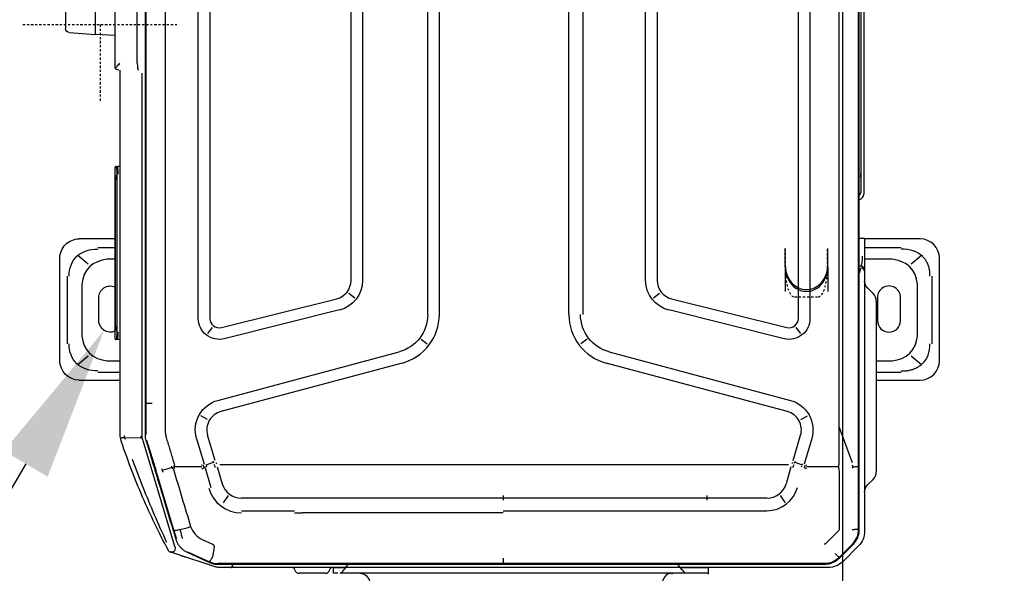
# Model space of a CAD drawing. Header units: centimetres. Extents: x 8435 to 34224, y 15581 to 23928.
# Tile 249 of 256: x 24827 to 24878, y 19491 to 19520. Entities that reach past the tile are written whole.
import ezdxf
from ezdxf import colors
from ezdxf.entities.mleader import LeaderData, LeaderLine
from ezdxf.math import Vec2, Vec3

# ---------------------------------------------------------------- set-up
doc = ezdxf.new("R2010")
doc.units = ezdxf.units.CM
doc.header["$LTSCALE"] = 0.2
doc.linetypes.add('CENTER', pattern=[2, 1.25, -0.25, 0.25, -0.25])
doc.layers.add('2DH_PLS_kan', color=32, linetype='Continuous', lineweight=30)
doc.layers.add('_ET_OPIS', color=7, linetype='Continuous', lineweight=20)
doc.styles.add('SIMPLEX', font='simplex.shx', dxfattribs={"height": 12})

# ---------------------------------------------------------------- blocks, each defined once
blk = doc.blocks.new('A$C557f46fc')
at = {"linetype": 'Continuous'}
for p, q in [((204.13, 130.64), (193.53, 130.64)), ((195.38, 129.84), (202.39, 129.84)), ((191.53, 128.64), (191.53, 122.9)), ((193.26, 128.79), (194.15, 127.7)), ((201.57, 128.36), (196.2, 128.36)), ((203.62, 127.7), (204.51, 128.79)), ((206.13, 124.1), (206.13, 128.64)), ((192.42, 122.9), (192.42, 126.69)), ((200.01, 126.6), (197.61, 126.62)), ((205.35, 126.69), (205.35, 124.1)), ((193.61, 125.74), (193.61, 122.9)), ((204.15, 124.1), (204.15, 125.74)), ((197.61, 124.22), (200.01, 124.23)), ((197.17, 123.77), (196.6, 123.19)), ((197.97, 124.1), (201.09, 124.1)), ((201.09, 124.1), (212.49, 124.1)), ((212.49, 124.1), (215.61, 124.1)), ((216.98, 123.19), (216.4, 123.77)), ((221.6, 122.34), (41.44, 122.34)), ((47.89, 122.81), (186.89, 122.81)), ((48.76, 122.51), (186.59, 122.51)), ((215.06, 122.26), (131.42, 122.26)), ((191.45, 122.9), (193.33, 122.9)), ((191.45, 122.69), (191.45, 122.9)), ((191.45, 122.34), (191.45, 122.69)), ((193.33, 122.9), (194.73, 122.9)), ((194.33, 122.34), (194.33, 122.5)), ((194.73, 122.9), (194.87, 122.9)), ((194.87, 122.9), (221.76, 122.9)), ((221.51, 122.27), (215.06, 122.26)), ((221.59, 122.27), (221.51, 122.27)), ((223.28, 122.27), (224.88, 120.67)), ((210.92, 120.25), (214.66, 121.6)), ((222.42, 122.18), (222.4, 122.12)), ((224.45, 120.29), (223.1, 121.64)), ((224.54, 120.29), (223.12, 121.71)), ((215.1, 120.24), (215.1, 116.88)), ((224.45, 120.29), (224.49, 120.25)), ((225.01, 119.59), (224.96, 119.57)), ((225.51, 119.14), (225.51, 103.86)), ((194.23, 119.09), (192.53, 119.09)), ((194.23, 119.09), (192.53, 119.09)), ((194.23, 119.09), (192.53, 119.09)), ((194.43, 119.09), (192.73, 119.09)), ((194.43, 119.09), (192.73, 119.09)), ((194.43, 119.09), (192.73, 119.09)), ((194.43, 119.09), (192.73, 119.09)), ((194.43, 119.09), (192.73, 119.09)), ((194.43, 119.09), (192.73, 119.09)), ((194.43, 119.09), (192.73, 119.09)), ((194.43, 119.09), (192.73, 119.09)), ((194.43, 119.09), (192.73, 119.09)), ((194.43, 119.09), (192.73, 119.09)), ((194.43, 119.09), (192.73, 119.09)), ((194.43, 119.09), (192.73, 119.09)), ((194.43, 119.09), (192.73, 119.09)), ((194.43, 119.09), (192.73, 119.09)), ((194.43, 119.09), (192.73, 119.09)), ((194.43, 119.09), (192.73, 119.09)), ((194.43, 119.09), (192.73, 119.09)), ((194.43, 119.09), (192.73, 119.09)), ((194.43, 119.09), (192.73, 119.09)), ((194.43, 119.09), (192.73, 119.09)), ((194.43, 119.09), (192.73, 119.09)), ((194.43, 119.09), (196.97, 119.09)), ((194.43, 119.09), (196.97, 119.09)), ((194.43, 119.09), (196.97, 119.09)), ((194.43, 119.09), (196.97, 119.09)), ((194.43, 119.09), (196.97, 119.09)), ((194.43, 119.09), (196.97, 119.09)), ((194.43, 119.09), (196.97, 119.09)), ((194.43, 119.09), (196.97, 119.09)), ((194.43, 119.09), (196.97, 119.09)), ((194.43, 119.09), (196.97, 119.09)), ((225.11, 118.74), (225.11, 85.52)), ((225.18, 56.04), (225.18, 118.76)), ((63.27, 117.25), (199.76, 117.25)), ((212.18, 117.43), (214.84, 116.64)), ((201.33, 116.32), (200.7, 115.82)), ((210.22, 116.31), (209.83, 117.01)), ((214.46, 115.5), (211.84, 116.28)), ((214.63, 115.68), (214.89, 116.44)), ((215.09, 116.38), (215, 116.41)), ((199.76, 116.05), (63.27, 116.05)), ((203.21, 96.49), (208.23, 115.22)), ((214.66, 115.44), (214.78, 115.39)), ((215.12, 115.28), (216.86, 114.79)), ((194.23, 114.69), (192.53, 114.69)), ((194.23, 114.69), (192.53, 114.69)), ((194.23, 114.69), (192.53, 114.69)), ((194.43, 114.69), (192.73, 114.69)), ((194.43, 114.69), (192.73, 114.69)), ((194.43, 114.69), (192.73, 114.69)), ((194.43, 114.69), (192.73, 114.69)), ((194.43, 114.69), (192.73, 114.69)), ((194.43, 114.69), (192.73, 114.69)), ((194.43, 114.69), (192.73, 114.69)), ((194.43, 114.69), (192.73, 114.69)), ((194.43, 114.69), (192.73, 114.69)), ((194.43, 114.69), (192.73, 114.69)), ((194.43, 114.69), (192.73, 114.69)), ((194.43, 114.69), (192.73, 114.69)), ((194.43, 114.69), (192.73, 114.69)), ((194.43, 114.69), (192.73, 114.69)), ((194.43, 114.69), (192.73, 114.69)), ((194.43, 114.69), (192.73, 114.69)), ((194.43, 114.69), (192.73, 114.69)), ((194.43, 114.69), (192.73, 114.69)), ((194.43, 114.69), (192.73, 114.69)), ((194.43, 114.69), (192.73, 114.69)), ((194.43, 114.69), (192.73, 114.69)), ((194.43, 114.69), (196.97, 114.69)), ((194.43, 114.69), (196.97, 114.69)), ((194.43, 114.69), (196.97, 114.69)), ((194.43, 114.69), (196.97, 114.69)), ((194.43, 114.69), (196.97, 114.69)), ((194.43, 114.69), (196.97, 114.69)), ((194.43, 114.69), (196.97, 114.69)), ((194.43, 114.69), (196.97, 114.69)), ((194.43, 114.69), (196.97, 114.69)), ((194.43, 114.69), (196.97, 114.69)), ((197.72, 102.94), (200.7, 114.86)), ((201.86, 114.57), (198.88, 102.65)), ((209.39, 114.91), (204.37, 96.18)), ((214.86, 107.3), (214.86, 115.04)), ((218.07, 114.18), (218.83, 114.7)), ((218.34, 112.8), (218.34, 107.3)), ((219.64, 107.3), (219.64, 112.8)), ((214.86, 63.94), (214.86, 107.3)), ((218.34, 107.3), (218.34, 106.63)), ((219.64, 106.63), (219.64, 107.3)), ((218.54, 106.63), (218.07, 106.63)), ((218.34, 106.63), (218.34, 85.52)), ((219.64, 85.52), (219.64, 106.63)), ((225.51, 106.73), (226.11, 106.72)), ((225.51, 105.73), (225.51, 106.73)), ((225.51, 106.35), (225.51, 106.35)), ((226.11, 106.72), (226.11, 105.72)), ((226.11, 106.72), (226.21, 106.72)), ((225.51, 104.09), (225.51, 105.73)), ((225.51, 105.35), (225.51, 105.35)), ((226.11, 105.72), (226.11, 104.54)), ((225.51, 103.84), (225.51, 104.09)), ((225.76, 104.03), (225.51, 103.84)), ((225.76, 104.03), (226.07, 104.26)), ((226.11, 104.54), (226.11, 104.4)), ((226.11, 104.4), (226.11, 68.77)), ((225.51, 103.84), (225.18, 103.59)), ((225.51, 103.86), (225.51, 103.84)), ((225.51, 103.84), (225.51, 69.22)), ((225.51, 103.84), (225.51, 69.22)), ((67.22, 101.45), (195.82, 101.45)), ((197.16, 101.69), (197.66, 101.06)), ((195.82, 100.25), (67.22, 100.25)), ((131.42, 93.77), (199.35, 93.77)), ((201.89, 94.21), (202.38, 93.57)), ((199.35, 92.32), (131.42, 92.32)), ((218.07, 85.52), (218.54, 85.52)), ((218.34, 85.52), (218.34, 63.94)), ((219.86, 85.52), (219.86, 64.78)), ((225.11, 85.52), (225.11, 61.14)), ((199.35, 78.92), (131.62, 78.92)), ((199.35, 77.72), (131.62, 77.72)), ((201.89, 77.04), (202.38, 77.67)), ((208.23, 56.03), (203.21, 74.76)), ((204.37, 75.07), (209.39, 56.34)), ((67.22, 70.99), (195.82, 70.99)), ((195.82, 69.79), (67.22, 69.79)), ((197.66, 70.18), (197.16, 69.55)), ((225.18, 69.45), (225.51, 69.22)), ((200.7, 56.38), (197.72, 68.31)), ((198.88, 68.6), (201.86, 56.67)), ((225.51, 69.22), (225.76, 69.05)), ((225.51, 69.22), (225.51, 57.4)), ((225.51, 68.98), (225.51, 69.22)), ((225.51, 68.97), (225.51, 68.98)), ((225.51, 67.97), (225.51, 68.97)), ((226.09, 68.82), (225.76, 69.05)), ((226.11, 68.41), (226.11, 67.98)), ((226.11, 67.98), (225.51, 67.97)), ((226.11, 67.97), (225.51, 67.97)), ((225.8, 67.57), (225.65, 67.62)), ((226.11, 67.97), (226.11, 67.98)), ((226.11, 67.13), (226.11, 66.55)), ((226.11, 66.55), (226.11, 65.01)), ((219.86, 63.94), (219.86, 64.78)), ((226.11, 65.01), (226.11, 64.42)), ((214.86, 56.21), (214.86, 63.94)), ((218.34, 63.94), (218.34, 58.45)), ((219.64, 58.45), (219.64, 63.94)), ((225.8, 63.99), (225.65, 63.94)), ((225.11, 61.14), (225.11, 56.05)), ((218.07, 57.07), (218.83, 56.55)), ((225.5, 57.29), (225.5, 56.06)), ((215.12, 55.96), (216.86, 56.46)), ((63.27, 55.19), (199.76, 55.19)), ((200.7, 55.42), (201.33, 54.93)), ((214.46, 55.74), (211.84, 54.96)), ((214.89, 54.8), (214.63, 55.56)), ((214.66, 55.81), (214.78, 55.86)), ((215.19, 54.72), (217.24, 55.3)), ((222.62, 54.39), (223.1, 55.46)), ((223.88, 52.89), (224.92, 55.16)), ((223.93, 52.84), (224.98, 55.14)), ((225.47, 55.84), (224.1, 51.68)), ((225.07, 55.59), (225.13, 55.58)), ((199.76, 53.99), (63.27, 53.99)), ((210.22, 54.94), (209.83, 54.24)), ((212.18, 53.81), (214.84, 54.6)), ((215.08, 54.86), (215.22, 54.57)), ((215.1, 54.36), (215.1, 51.54)), ((223.34, 52.16), (223.38, 52.11)), ((223.33, 51.57), (212.4, 48.3)), ((215.18, 51.29), (215.48, 50.25)), ((215.74, 49.68), (221.72, 51.48)), ((224.1, 51.68), (223.91, 51.09)), ((208.52, 48.56), (208.52, 49.23)), ((212.76, 48.78), (215.54, 49.63)), ((51.27, 48.49), (211.77, 48.49)), ((131.62, 48.57), (208.52, 48.57)), ((212.09, 48.2), (174.4, 48.2)), ((208.52, 48.57), (211.32, 48.57)), ((211.32, 48.57), (211.76, 48.57)), ((212.09, 48.08), (211.93, 48.08)), ((212.09, 48.51), (212.07, 48.58)), ((212.08, 46.32), (212.09, 48.13)), ((212.76, 48.78), (212.37, 48.66)), ((173.37, 47.68), (49.12, 47.68)), ((174.1, 45.9), (174.08, 45.9)), ((211.59, 45.9), (174.1, 45.9)), ((184.05, 45.9), (184.05, 45.67)), ((201.94, 45.9), (201.94, 45.67)), ((204.15, 44.57), (204.15, 45.9)), ((205.35, 45.91), (205.35, 43.62)), ((206.13, 41.68), (206.13, 45.9)), ((173.67, 45.38), (48.05, 45.38)), ((170.48, 45.38), (170.38, 43.38)), ((173.69, 45.38), (173.67, 45.38)), ((184.05, 45.48), (184.05, 45.67)), ((184.84, 45.36), (201.14, 45.36)), ((184.84, 45.36), (184.84, 45.36)), ((201.14, 45.6), (184.85, 45.6)), ((185.04, 45.56), (185.04, 45.4)), ((185.05, 45.5), (185.05, 45.56)), ((185.45, 45.57), (200.54, 45.57)), ((185.45, 45.57), (185.45, 45.57)), ((185.45, 45.39), (200.54, 45.39)), ((191.53, 45.36), (191.53, 41.68)), ((192.42, 43.62), (192.42, 45.36)), ((193.61, 45.36), (193.61, 44.57)), ((200.94, 45.56), (200.94, 45.5)), ((200.94, 45.56), (200.94, 45.5)), ((200.94, 45.4), (200.94, 45.56)), ((201.14, 45.36), (201.14, 45.36)), ((201.94, 45.67), (201.94, 45.48)), ((170.38, 43.38), (160.16, 43.38)), ((170.19, 40.63), (170.38, 43.38)), ((200.01, 43.71), (197.61, 43.7)), ((194.15, 42.62), (193.26, 41.52)), ((196.2, 41.95), (201.57, 41.95)), ((204.51, 41.52), (203.62, 42.62)), ((160.16, 40.26), (169.79, 40.26)), ((202.39, 40.47), (195.38, 40.47)), ((204.13, 39.68), (193.53, 39.68))]:
    blk.add_line(p, q, dxfattribs=at)
at = {"linetype": 'CENTER'}
for p, q in [((194.53, 119.06), (192.53, 119.06)), ((197.53, 115.66), (197.53, 118.08)), ((192.53, 114.69), (194.53, 114.69)), ((169.36, 35.84), (169.36, 51.84)), ((169.36, 43.84), (177.36, 43.84))]:
    blk.add_line(p, q, dxfattribs=at)
at = {"linetype": 'Continuous'}
for centre, radius, start, end in [((193.53, 128.64), 2, 90, 180), ((204.13, 128.64), 2, 0, 90), ((197.6, 125.42), 1.2, 89.6384, 270.3616), ((200, 125.42), 1.18, 270.3616, 89.6384), ((197.97, 122.98), 1.12, 90, 135), ((215.61, 122.98), 1.12, 45, 90), ((186.89, 122.21), 0.6, 13.2149, 90), ((211.28, 114.4), 1.96, 73.4705, 165), ((199.76, 115.09), 0.96, 345.9833, 90), ((195.82, 103.41), 1.96, 270, 345.9834), ((225.05, 103.86), 0.46, 358.0143, 0), ((227.11, 102.99), 1, 180, 260), ((199.35, 97.52), 5.2, 270, 345), ((199.35, 73.72), 5.2, 15, 90), ((195.82, 67.83), 1.96, 14.0166, 90), ((225.65, 67.13), 0.46, 360, 71.5651), ((225.65, 64.42), 0.46, 288.4349, 0), ((225.19, 57.4), 0.32, 343.9477, 0), ((199.76, 56.15), 0.96, 270, 14.0167), ((211.28, 56.84), 1.96, 195, 286.5295), ((223.54, 51.23), 0.4, 298.0607, 341.8492)]:
    blk.add_arc(centre, radius, start, end, dxfattribs=at)
at = {"linetype": 'Continuous', "extrusion": (0, 0, -1)}
for centre, radius, start, end in [((-186.59, 121.91), 0.6, 90, 133.2314), ((-194.73, 122.5), 0.4, 0, 90), ((-195.89, 123.9), 1, 225, 270), ((-217.68, 123.9), 1, 270, 315), ((-221.76, 120.74), 2.16, 90, 135), ((-223.35, 119.14), 2.16, 135, 180), ((-199.76, 115.09), 2.16, 90, 194.0166), ((-211.28, 114.4), 3.16, 15, 106.5294), ((-195.82, 103.41), 3.16, 194.0166, 270), ((-199.35, 97.52), 4, 195, 270), ((-199.35, 73.72), 4, 90, 165), ((-227.11, 70.71), 1, 0, 80), ((-195.82, 67.83), 3.16, 90, 165.9834), ((-225.71, 67.81), 0.2, 288.4349, 0), ((-225.71, 63.75), 0.2, 0, 71.5651), ((-199.76, 56.15), 2.16, 165.9834, 270), ((-211.28, 56.84), 3.16, 253.4706, 345), ((-224.78, 56.06), 0.72, 180, 198.1508), ((-173.69, 45.78), 0.4, 180, 270), ((-197.6, 44.9), 1.2, 269.6384, 22.8841), ((-200, 44.9), 1.18, 156.8061, 269.6384), ((-193.53, 41.68), 2, 270, 0), ((-204.13, 41.68), 2, 180, 270), ((-169.79, 40.66), 0.4, 184, 270)]:
    blk.add_arc(centre, radius, start, end, dxfattribs=at)
at = {"linetype": 'Continuous'}
for centre, major_axis, ratio, start_param, end_param in [((197.19, 124.62), (2.54, -3.14), 0.803018, 2.633487, 3.831894), ((200.58, 124.62), (-2.54, -3.14), 0.803018, 2.451291, 3.649699), ((184.8, 121.61), (2.17, 0), 0.414214, 1.392879, 1.570794), ((194.87, 122.5), (0, -0.4), 0.815365, 3.141593, 4.712389), ((194.23, 116.89), (-2.54, 0), 0.866025, 1.570796, 4.712389), ((194.23, 116.89), (-2.54, 0), 0.866025, 1.570796, 4.712389), ((194.23, 116.89), (-2.54, 0), 0.866025, 1.570796, 4.712389), ((194.43, 116.89), (2.54, 0), 0.866025, 4.712389, 7.853982), ((213.98, 113.77), (3.84, -1.13), 0.705879, 1.540462, 1.56897), ((214.69, 116.09), (3.83, -1.17), 0.178321, 1.484854, 1.57228), ((216.36, 112.8), (3.28, 0), 0.995519, 6.283185, 7.582721), ((216.25, 112.8), (2.09, 0), 0.995519, 6.283185, 7.558937), ((226.31, 102.99), (0.2, 0), 0.10051, 3.141593, 4.177762), ((216.25, 58.45), (2.09, 0), 0.995519, 5.007433, 6.283185), ((216.33, 58.45), (3.53, 0), 0.995519, 4.991611, 6.283185), ((213.98, 57.48), (3.79, 1.29), 0.706819, 4.712403, 4.740904), ((214.69, 55.15), (3.83, 1.17), 0.178321, 4.710906, 4.798331), ((173.37, 47.81), (0.72, 0), 0.176327, 4.712389, 6.279863), ((173.37, 46.1), (-0.709, 0.709), 0.176327, 1.745329, 2.532861), ((184.85, 45.67), (-0.8, 0.002), 0.029834, 4.712454, 6.28325), ((184.84, 45.38), (0.8, 0), 0.029837, 2.648555, 2.751427), ((184.85, 45.57), (0.7, 0), 0.029833, 1.570796, 3.141593), ((184.84, 45.38), (0.698, 0), 0.029837, 3.880383, 4.712389), ((185.45, 45.55), (0.5, 0), 0.029816, 1.570796, 3.141593), ((184.95, 45.65), (-0.1, 0), 0.999555, 1.570796, 1.896281), ((185.44, 45.4), (0.4, 0), 0.0299, 3.129347, 4.723791), ((200.54, 45.55), (0.5, 0), 0.029816, 0.323316, 1.570796), ((200.54, 45.4), (-0.4, 0), 0.0299, 1.564853, 3.144938), ((201.14, 45.67), (0.8, 0.002), 0.029834, 6.28312, 7.853917), ((201.14, 45.57), (0.7, 0), 0.029833, 0, 1.570796), ((201.14, 45.38), (0.698, 0), 0.029837, 4.712389, 5.911815), ((197.19, 45.69), (2.54, 3.14), 0.803018, 2.451291, 3.649699), ((200.58, 45.69), (-2.54, 3.14), 0.803018, 2.633487, 3.831894)]:
    blk.add_ellipse(centre, major_axis=major_axis, ratio=ratio, start_param=start_param, end_param=end_param, dxfattribs=at)
at = {"linetype": 'CENTER'}
for centre, start_param, end_param in [((194.53, 118.08), 3.141593, 4.712389), ((194.53, 115.66), 1.570796, 3.141593)]:
    blk.add_ellipse(centre, major_axis=(-3, 0), ratio=0.325568, start_param=start_param, end_param=end_param, dxfattribs=at)
at = {"linetype": 'Continuous'}
for points, knots in [([(195.38, 129.66), (195.24, 129.66), (194.98, 129.66), (194.59, 129.59), (194.22, 129.48), (193.89, 129.32), (193.59, 129.12), (193.14, 128.71), (192.65, 127.9), (192.61, 127.11), (192.58, 126.69)], [0, 0, 0, 0, 0.088396, 0.173346, 0.25543, 0.335293, 0.413632, 0.491185, 0.72797, 1, 1, 1, 1]), ([(205.19, 126.69), (205.19, 126.83), (205.19, 127.12), (205.12, 127.54), (205.01, 127.93), (204.86, 128.28), (204.67, 128.59), (204.29, 129.06), (203.54, 129.58), (202.78, 129.64), (202.39, 129.66)], [0, 0, 0, 0, 0.095854, 0.186885, 0.2735, 0.35617, 0.435439, 0.51192, 0.746033, 1, 1, 1, 1]), ([(194.31, 122.53), (194.31, 122.54), (194.3, 122.55), (194.26, 122.57), (194.17, 122.61), (194.01, 122.64), (193.74, 122.68), (193.46, 122.69), (193.33, 122.69)], [0, 0, 0, 0, 0.033531, 0.165604, 0.326819, 0.467732, 0.750376, 1, 1, 1, 1]), ([(195.1, 122.34), (195.1, 122.35), (195.05, 122.36), (194.92, 122.42), (194.73, 122.48), (194.6, 122.49), (194.55, 122.5)], [0, 0, 0, 0, 0.023051, 0.207675, 0.629287, 1, 1, 1, 1]), ([(215.09, 121.69), (215.09, 121.74), (215.09, 121.85), (215.08, 121.99), (215.08, 122.13), (215.07, 122.23), (215.06, 122.27), (215.05, 122.27), (215.05, 122.27)], [0, 0, 0, 0, 0.153633, 0.320832, 0.49911, 0.748722, 0.930274, 1, 1, 1, 1]), ([(223.05, 121.69), (222.85, 121.87), (222.63, 122.01), (222.13, 122.22), (221.86, 122.27), (221.59, 122.27)], [0, 0, 0, 0, 0.487241, 0.487241, 1, 1, 1, 1]), ([(223.12, 121.71), (223.04, 121.79), (222.87, 121.94), (222.58, 122.12), (222.27, 122.25), (221.94, 122.33), (221.71, 122.34), (221.6, 122.34)], [0, 0, 0, 0, 0.200032, 0.400047, 0.600045, 0.800029, 1, 1, 1, 1]), ([(215.29, 120.25), (215.22, 120.25), (215.09, 120.24), (214.97, 120.25), (214.91, 120.25)], [0, 0, 0, 0, 0.543839, 1, 1, 1, 1]), ([(225.18, 118.76), (225.17, 118.88), (225.16, 119.1), (225.08, 119.43), (224.95, 119.75), (224.77, 120.04), (224.62, 120.21), (224.54, 120.29)], [0, 0, 0, 0, 0.199971, 0.399955, 0.599953, 0.799968, 1, 1, 1, 1]), ([(214.92, 116.86), (214.92, 116.86), (214.92, 116.86), (214.92, 116.86), (214.92, 116.87), (214.92, 116.87), (214.92, 116.87), (214.92, 116.88), (214.91, 116.88), (214.91, 116.88)], [0, 0, 0, 0, 0.093535, 0.093535, 0.207433, 0.207433, 0.397418, 0.397418, 1, 1, 1, 1]), ([(226.11, 104.4), (226.11, 104.37), (226.11, 104.34), (226.1, 104.3), (226.1, 104.29), (226.08, 104.27), (226.08, 104.27), (226.07, 104.26)], [0, 0, 0, 0, 0.458778, 0.458778, 0.863378, 0.863378, 1, 1, 1, 1]), ([(226.09, 68.82), (226.1, 68.81), (226.11, 68.8), (226.11, 68.78), (226.11, 68.77), (226.11, 68.77)], [0, 0, 0, 0, 0.756623, 0.756623, 1, 1, 1, 1]), ([(226.11, 68.77), (226.11, 68.75), (226.11, 68.72), (226.11, 68.67), (226.11, 68.65), (226.11, 68.63)], [0, 0, 0, 0, 0.612645, 0.612645, 1, 1, 1, 1]), ([(225.18, 57.58), (225.19, 57.57), (225.24, 57.55), (225.35, 57.49), (225.48, 57.41), (225.5, 57.4), (225.51, 57.4)], [0, 0, 0, 0, 0.071285, 0.22784, 0.631675, 1, 1, 1, 1]), ([(224.92, 55.16), (225.04, 55.44), (225.11, 55.74), (225.11, 56.05), (225.11, 56.05), (225.11, 56.05)], [0, 0, 0, 0, 0.999505, 0.999505, 1, 1, 1, 1]), ([(224.98, 55.14), (225.02, 55.23), (225.1, 55.42), (225.16, 55.73), (225.17, 55.93), (225.18, 56.04)], [0, 0, 0, 0, 0.333339, 0.666672, 1, 1, 1, 1]), ([(223.1, 55.46), (223.12, 55.48), (223.14, 55.54), (223.21, 55.6), (223.29, 55.62), (223.41, 55.63), (223.52, 55.62), (223.63, 55.6), (223.8, 55.58), (223.99, 55.54), (224.21, 55.5), (224.32, 55.48), (224.37, 55.47)], [0, 0, 0, 0, 0.063445, 0.125642, 0.187788, 0.250693, 0.375623, 0.438172, 0.500645, 0.750303, 0.875197, 1, 1, 1, 1]), ([(224.4, 55.46), (224.46, 55.43), (224.57, 55.37), (224.71, 55.29), (224.8, 55.24), (224.86, 55.2), (224.9, 55.17), (224.92, 55.16), (224.92, 55.15), (224.92, 55.15), (224.93, 55.15)], [0, 0, 0, 0, 0.196304, 0.378613, 0.540984, 0.680096, 0.794866, 0.885682, 0.95364, 1, 1, 1, 1]), ([(214.92, 54.38), (214.92, 54.38), (214.92, 54.38), (214.92, 54.38), (214.92, 54.38), (214.92, 54.38), (214.92, 54.38), (214.92, 54.37), (214.91, 54.37), (214.91, 54.36)], [0, 0, 0, 0, 0.093535, 0.093535, 0.207433, 0.207433, 0.397418, 0.397418, 1, 1, 1, 1]), ([(215.38, 51.43), (216.34, 51.72), (217.31, 52.01), (219.27, 52.6), (220.28, 52.9), (221.28, 53.2)], [0, 0, 0, 0, 0.489998, 0.489998, 1, 1, 1, 1]), ([(222.51, 52.38), (222.5, 52.38), (222.49, 52.37), (222.33, 52.32), (222.19, 52.28), (221.91, 52.2), (221.76, 52.17), (221.61, 52.14), (221.6, 52.14), (221.59, 52.13)], [0, 0, 0, 0, 0.036866, 0.036866, 0.504384, 0.504384, 0.969691, 0.969691, 1, 1, 1, 1]), ([(221.59, 52.13), (221.62, 52.04), (221.64, 51.95), (221.68, 51.79), (221.69, 51.71), (221.71, 51.59), (221.72, 51.55), (221.72, 51.49), (221.72, 51.48), (221.71, 51.47), (221.71, 51.47), (221.71, 51.47)], [0, 0, 0, 0, 0.2609, 0.2609, 0.5218, 0.5218, 0.782701, 0.782701, 0.970671, 0.970671, 1, 1, 1, 1]), ([(222.59, 51.67), (222.68, 51.7), (222.87, 51.77), (223.14, 51.92), (223.39, 52.1), (223.6, 52.32), (223.79, 52.57), (223.88, 52.75), (223.93, 52.84)], [0, 0, 0, 0, 0.163038, 0.329712, 0.498444, 0.667536, 0.835268, 1, 1, 1, 1]), ([(224.27, 52.2), (224.35, 52.42), (224.4, 52.6), (224.43, 52.69), (224.44, 52.7), (224.43, 52.69)], [0, 0, 0, 0, 0.718874, 0.718874, 1, 1, 1, 1]), ([(212.06, 50.67), (212.25, 50.72), (212.64, 50.84), (213.21, 51.02), (213.79, 51.19), (214.18, 51.31), (214.45, 51.39), (214.52, 51.41), (214.7, 51.47), (214.81, 51.5), (214.91, 51.53)], [0, 0, 0, 0, 0.202609, 0.405217, 0.607826, 0.810435, 0.810435, 0.891478, 0.891478, 1, 1, 1, 1]), ([(212.4, 48.58), (212.5, 48.62), (212.6, 48.65), (213.11, 48.8), (213.52, 48.93), (215.56, 49.54), (217.2, 50.04), (220.08, 50.91), (221.33, 51.29), (222.59, 51.67)], [0, 0, 0, 0, 0.030057, 0.030057, 0.150285, 0.150285, 0.631198, 0.631198, 1, 1, 1, 1]), ([(215.29, 51.55), (215.24, 51.54), (215.12, 51.54), (214.99, 51.53), (214.92, 51.53)], [0, 0, 0, 0, 0.371371, 1, 1, 1, 1]), ([(215.34, 51.41), (215.29, 51.37), (215.19, 51.29), (215.08, 51.23), (215.03, 51.2)], [0, 0, 0, 0, 0.499901, 1, 1, 1, 1]), ([(223.33, 51.57), (223.36, 51.58), (223.39, 51.59), (223.6, 51.62), (223.77, 51.57), (223.94, 51.39), (223.95, 51.28), (223.92, 51.13), (223.92, 51.11), (223.91, 51.09)], [0, 0, 0, 0, 0.082224, 0.082224, 0.505542, 0.505542, 0.92886, 0.92886, 1, 1, 1, 1]), ([(224.1, 51.68), (224.08, 51.62), (224.06, 51.55), (224.01, 51.4), (223.98, 51.31), (223.94, 51.19), (223.93, 51.15), (223.92, 51.11)], [0, 0, 0, 0, 0.339989, 0.339989, 0.792222, 0.792222, 1, 1, 1, 1]), ([(223.7, 50.87), (221.92, 49.92), (220.09, 49.04), (216.36, 47.43), (214.47, 46.71), (212.54, 46.06)], [0, 0, 0, 0, 0.5, 0.5, 1, 1, 1, 1]), ([(214.32, 47.16), (215.29, 47.51), (216.25, 47.87), (219.12, 49.02), (221.01, 49.85), (222.89, 50.7), (222.9, 50.7), (222.9, 50.7)], [0, 0, 0, 0, 0.332003, 0.332003, 0.999956, 0.999956, 1, 1, 1, 1]), ([(215.36, 50.24), (215.37, 50.24), (215.39, 50.23), (215.44, 50.24), (215.49, 50.26), (215.56, 50.28), (215.6, 50.3), (215.62, 50.32)], [0, 0, 0, 0, 0.124243, 0.250099, 0.500246, 0.750314, 1, 1, 1, 1]), ([(223.72, 50.88), (223.72, 50.88), (223.72, 50.88), (223.71, 50.87), (223.71, 50.87), (223.7, 50.87)], [0, 0, 0, 0, 0.812779, 0.812779, 1, 1, 1, 1]), ([(211.77, 48.49), (211.88, 48.5), (212.09, 48.5), (212.3, 48.56), (212.4, 48.58)], [0, 0, 0, 0, 0.501074, 1, 1, 1, 1]), ([(212.4, 48.3), (212.32, 48.27), (212.25, 48.24), (212.15, 48.18), (212.11, 48.15), (212.09, 48.11), (212.09, 48.1), (212.09, 48.08)], [0, 0, 0, 0, 0.616187, 0.616187, 0.899223, 0.899223, 1, 1, 1, 1]), ([(212.09, 45.95), (211.94, 45.92), (211.79, 45.91), (211.63, 45.9), (211.61, 45.9), (211.6, 45.9), (211.59, 45.9), (211.59, 45.9), (211.59, 45.9), (211.59, 45.9)], [0, 0, 0, 0, 0.895051, 0.895051, 0.981123, 0.981123, 0.990548, 0.990548, 1, 1, 1, 1]), ([(212.03, 46.32), (211.99, 46.34), (211.95, 46.36), (211.91, 46.38), (211.91, 46.38), (211.91, 46.38)], [0, 0, 0, 0, 0.963467, 0.963467, 1, 1, 1, 1]), ([(212.03, 46.32), (212.04, 46.32), (212.04, 46.32), (212.06, 46.32), (212.06, 46.32), (212.08, 46.32), (212.09, 46.33), (212.1, 46.33), (212.1, 46.34), (212.11, 46.34)], [0, 0, 0, 0, 0.246944, 0.246944, 0.491708, 0.491708, 0.827112, 0.827112, 1, 1, 1, 1]), ([(212.07, 46.02), (212.07, 46.02), (212.07, 46.03), (212.07, 46.07), (212.07, 46.13), (212.06, 46.23), (212.06, 46.28), (212.07, 46.32)], [0, 0, 0, 0, 0.037359, 0.037359, 0.637819, 0.637819, 1, 1, 1, 1]), ([(212.54, 46.06), (212.54, 46.06), (212.54, 46.06), (212.53, 46.05), (212.51, 46.05), (212.43, 46.03), (212.37, 46.01), (212.23, 45.97), (212.16, 45.96), (212.09, 45.95)], [0, 0, 0, 0, 0.010318, 0.010318, 0.093061, 0.093061, 0.548137, 0.548137, 1, 1, 1, 1]), ([(212.24, 46.45), (212.24, 46.45), (212.24, 46.44), (212.2, 46.41), (212.15, 46.37), (212.11, 46.34)], [0, 0, 0, 0, 0.029461, 0.029461, 1, 1, 1, 1]), ([(184.05, 45.48), (184.05, 45.47), (184.05, 45.45), (184.07, 45.42), (184.08, 45.4), (184.1, 45.39), (184.12, 45.39), (184.13, 45.38), (184.16, 45.38), (184.21, 45.37), (184.3, 45.37), (184.33, 45.37)], [0, 0, 0, 0, 0.065305, 0.116297, 0.160097, 0.198956, 0.23575, 0.282457, 0.373365, 0.758577, 1, 1, 1, 1]), ([(201.01, 45.56), (201.01, 45.56), (201.01, 45.56), (201.02, 45.56), (201.02, 45.56)], [0, 0, 0, 0, 0.175946, 1, 1, 1, 1]), ([(201.79, 45.38), (201.81, 45.37), (201.84, 45.38), (201.87, 45.39), (201.9, 45.4), (201.92, 45.42), (201.94, 45.45), (201.94, 45.47), (201.94, 45.48)], [0, 0, 0, 0, 0.498479, 0.626522, 0.703686, 0.792587, 0.893399, 1, 1, 1, 1]), ([(195.38, 40.65), (194.57, 40.62), (193.83, 40.91), (192.82, 41.98), (192.56, 42.76), (192.58, 43.62)], [0, 0, 0, 0, 0.5, 0.5, 1, 1, 1, 1]), ([(205.19, 43.62), (205.21, 42.76), (204.95, 41.98), (203.94, 40.91), (203.2, 40.62), (202.39, 40.65)], [0, 0, 0, 0, 0.5, 0.5, 1, 1, 1, 1])]:
    blk.add_open_spline(points, degree=3, knots=knots, dxfattribs=at)
for points, degree in [([(196.62, 123.18), (196.27, 122.97)], 1), ([(214.91, 121.6), (214.97, 121.63), (215.03, 121.66), (215.09, 121.69)], 3), ([(215.09, 121.69), (215.15, 121.66), (215.21, 121.63), (215.28, 121.6)], 3), ([(223.05, 121.71), (223.06, 121.69), (223.08, 121.67), (223.1, 121.65)], 3), ([(131.42, 120.25), (159.25, 120.25), (187.08, 120.25), (214.91, 120.25)], 3), ([(214.91, 120.25), (214.91, 120.25), (214.91, 120.25), (214.91, 120.25)], 3), ([(215.29, 120.25), (217.38, 120.26), (219.47, 120.26), (221.57, 120.27)], 3), ([(215.29, 120.25), (215.29, 120.25), (215.29, 120.25), (215.29, 120.25)], 3), ([(221.57, 120.27), (221.59, 120.27), (221.63, 120.26), (221.67, 120.23), (221.68, 120.22)], 3), ([(221.68, 120.22), (222.14, 119.76), (222.6, 119.3), (223.06, 118.84)], 3), ([(224.49, 120.25), (224.88, 119.85), (225.11, 119.3), (225.11, 118.74)], 3), ([(223.06, 118.84), (223.07, 118.83), (223.1, 118.8), (223.1, 118.75), (223.1, 118.73)], 3), ([(214.78, 116.48), (214.78, 116.48), (214.78, 116.48), (214.78, 116.48)], 3), ([(215.29, 116.88), (215.29, 116.84), (215.28, 116.79), (215.27, 116.75)], 3), ([(214.74, 115.64), (214.67, 115.67), (214.6, 115.7), (214.53, 115.72)], 3), ([(215.17, 115.49), (215.06, 115.52), (214.96, 115.56), (214.86, 115.6)], 3), ([(225.5, 103.83), (225.5, 103.84), (225.5, 103.85), (225.5, 103.85)], 3), ([(214.74, 55.6), (214.67, 55.57), (214.6, 55.55), (214.53, 55.53)], 3), ([(215.17, 55.75), (215.06, 55.72), (214.96, 55.69), (214.86, 55.65)], 3), ([(224.37, 55.47), (224.38, 55.47), (224.39, 55.47), (224.4, 55.46)], 3), ([(224.92, 55.15), (224.92, 55.15), (224.93, 55.15), (224.93, 55.15)], 3), ([(214.78, 54.77), (214.78, 54.77), (214.78, 54.77), (214.78, 54.77)], 3), ([(215.29, 54.36), (215.29, 54.41), (215.28, 54.45), (215.27, 54.49)], 3), ([(221.28, 53.2), (221.85, 53.39), (222.37, 53.85), (222.62, 54.39)], 3), ([(221.59, 52.13), (221.49, 52.48), (221.39, 52.84), (221.28, 53.2)], 3), ([(221.59, 52.13), (221.59, 52.13)], 1), ([(214.91, 51.53), (214.91, 51.53), (214.91, 51.53), (214.92, 51.53)], 3), ([(215.2, 51.31), (215.15, 51.37), (215.12, 51.45), (215.11, 51.54)], 3), ([(215.34, 51.41), (215.35, 51.42), (215.37, 51.42), (215.38, 51.43)], 3), ([(221.71, 51.47), (221.99, 51.55), (222.27, 51.64), (222.55, 51.72)], 3), ([(131.62, 50.58), (158.24, 50.58), (184.86, 50.58), (211.48, 50.58)], 3), ([(215.32, 50.24), (215.33, 50.24), (215.34, 50.24), (215.36, 50.24)], 3), ([(215.62, 50.32), (215.63, 50.33), (215.64, 50.34), (215.65, 50.34)], 3), ([(215.73, 49.67), (215.67, 49.65), (215.61, 49.63), (215.55, 49.61)], 3)]:
    blk.add_open_spline(points, degree=degree, dxfattribs=at)
for points, weights, degree in [([(221.58, 121.61), (221.56, 122.27), (221.49, 122.28)], [0.999995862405, 0.797858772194, 1], 2), ([(224.06, 119.84), (224.47, 120.27), (224.45, 120.31)], [0.999996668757, 0.819896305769, 1], 2), ([(224.54, 85.52), (225.11, 85.52), (225.12, 85.52)], [1, 0.828621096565, 1], 2), ([(211.48, 50.58), (211.67, 50.58), (211.87, 50.61), (212.06, 50.67)], [1, 0.992787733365, 0.992787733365, 1], 3)]:
    blk.add_rational_spline(points, weights, degree=degree, dxfattribs=at)

msp = doc.modelspace()

# ---------------------------------------------------------------- linework, layer by layer
at = {"layer": '2DH_PLS_kan'}
msp.add_line((24869.767, 19467.66), (24869.767, 19600.021), dxfattribs=at)

# ---------------------------------------------------------------- block references
at = {"xscale": 0.5, "yscale": 0.5, "zscale": 0.5, "rotation": 270}
msp.add_blockref('A$C557f46fc', (24809.449, 19603.961), dxfattribs=at)

# ---------------------------------------------------------------- leaders
at = {"layer": '_ET_OPIS', "ltscale": 2}
ml = msp.add_multileader_mtext('Standard', dxfattribs=at)
ml.set_content('PRZEWÓD SKROPLIN\\PPVC20 - spadek 1% \\Psprowadzić na pozim terenu ', color=256, style='SIMPLEX')
ml.set_leader_properties()
ml.build(insert=Vec2(0, 0))
ml.multileader.update_dxf_attribs({"dogleg_length": 2, "arrow_head_size": 8})
ctx = ml.context
ctx.base_point, ctx.char_height, ctx.arrow_head_size, ctx.landing_gap_size, ctx.plane_origin = Vec3(24987.488, 19563.915), 8, 8, 1, Vec3(25724.251, 19675.14)
notes = []
notes.append((ctx, [(1, (1, 1, 0), (24985.488, 19563.915), (1, 0), 2, [(1, [(24907.468, 19467.194), (24870.767, 19601.021)], 0, [])])]))
ctx.mtext.insert, ctx.mtext.width, ctx.mtext.defined_height, ctx.mtext.flow_direction = Vec3(24988.488, 19569.248), 242.18914, 51.024, 5
ml = msp.add_multileader_mtext('Standard', dxfattribs=at)
ml.set_content('K-JZ', color=256, style='SIMPLEX')
ml.set_leader_properties()
ml.build(insert=Vec2(0, 0))
ml.multileader.update_dxf_attribs({"dogleg_length": 2, "arrow_head_size": 8})
ctx = ml.context
ctx.base_point, ctx.char_height, ctx.arrow_head_size, ctx.landing_gap_size, ctx.plane_origin = Vec3(24755.592, 19455.785), 12, 8, 1, Vec3(25642.683, 19710.685)
notes.append((ctx, [(0, (1, 1, 0), (24803.592, 19455.785), (-1, 0), 2, [(0, [(24831.573, 19503.465)], 0, [])])]))
ctx.mtext.insert, ctx.mtext.width, ctx.mtext.defined_height, ctx.mtext.flow_direction = Vec3(24756.592, 19461.785), 242.18914, 51.024, 5
for ctx, leaders in notes:
    for number, flags, end, landing, length, lines in leaders:
        leader = LeaderData()
        leader.index, (leader.has_last_leader_line, leader.has_dogleg_vector, leader.attachment_direction) = number, flags
        leader.last_leader_point, leader.dogleg_vector, leader.dogleg_length = Vec3(end), Vec3(landing), length
        for number, points, colour, breaks in lines:
            line = LeaderLine()
            line.index, line.vertices, line.color, line.breaks = number, Vec3.list(points), colors.encode_raw_color(colour), breaks
            leader.lines.append(line)
        ctx.leaders.append(leader)

doc.saveas('drawing.dxf')
